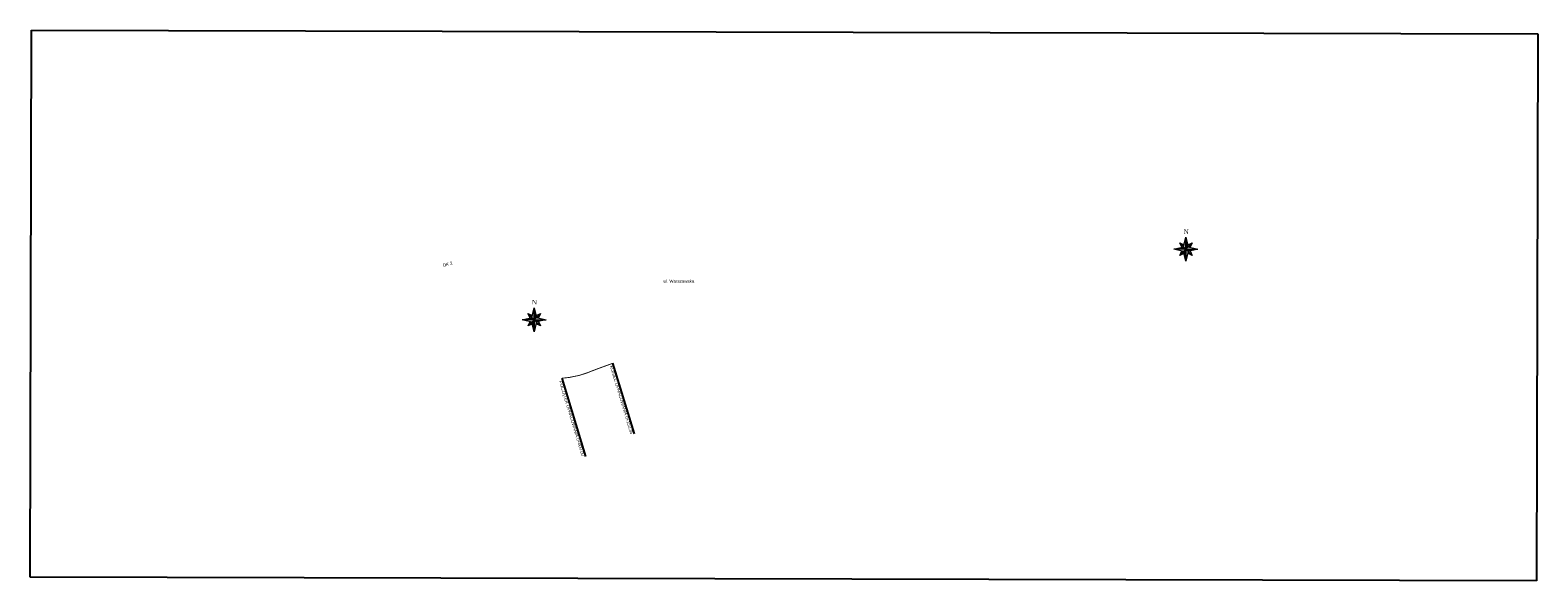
# Model space of a CAD drawing. Header units: metres. Extents: x 3533 to 8677, y 16285 to 18162.
import ezdxf

# ---------------------------------------------------------------- set-up
doc = ezdxf.new("R2010")
doc.units = ezdxf.units.M
doc.layers.add('C-DROGI-SYTUACJA-ETYKIETY', color=7, linetype='Continuous')
doc.layers.add('S-5_opis_pkt_geometrycznych', color=7, linetype='Continuous')
doc.layers.add('Północ', color=7, linetype='Continuous', lineweight=18)
doc.styles.add('Północ', font='times.ttf')
doc.styles.add('StyleArial', font='arial.ttf')
picture_1 = doc.add_image_def('image1.jpg', size_in_pixel=(3427, 1244))

# ---------------------------------------------------------------- blocks, each defined once
blk = doc.blocks.new('Północ')
at = {"layer": 'Północ'}
h = blk.add_hatch(color=255, dxfattribs=at)
h.paths.add_polyline_path([(-15.6, 0), (-3, -3), (0, 0)])
h.paths.add_polyline_path([(-3, -3), (-8.1, -8.1), (-2.4, -5.4)])
h.paths.add_polyline_path([(0, 0), (0, -15.6), (3, -3)])
h.paths.add_polyline_path([(3, -3), (8.1, -8.1), (5.4, -2.4)])
h.paths.add_polyline_path([(3, 3), (0, 0), (15.6, 0)])
h.paths.add_polyline_path([(2.4, 5.4), (3, 3), (8.1, 8.1)])
h.paths.add_polyline_path([(0, 15.6), (-3, 3), (0, 0)])
h.paths.add_polyline_path([(-8.1, 8.1), (-5.4, 2.4), (-3, 3)])
h = blk.add_hatch(color=256, dxfattribs=at)
h.paths.add_polyline_path([(-3, 3), (-15.6, 0), (-4.3, 0, -0.198912)])
h.paths.add_polyline_path([(-3, 3, 0.198912), (-4.3, 0), (0, 0)])
h = blk.add_hatch(color=256, dxfattribs=at)
h.paths.add_polyline_path([(8.1, -8.1), (3, -3), (2.4, -5.4)])
h.paths.add_polyline_path([(-8.1, -8.1), (-3, -3), (-5.4, -2.4)])
h.paths.add_polyline_path([(-3, 3), (-2.4, 5.4), (-8.1, 8.1)])
h.paths.add_polyline_path([(8.1, 8.1), (3, 3), (5.4, 2.4)])
h = blk.add_hatch(color=256, dxfattribs=at)
h.paths.add_polyline_path([(0, -4.3), (-2.4, -5.4), (0, -15.6)])
h.paths.add_polyline_path([(0, -4.3, -0.198912), (-3, -3), (-2.4, -5.4)])
h.paths.add_polyline_path([(0, 0), (-3, -3, 0.198912), (0, -4.3)])
h = blk.add_hatch(color=256, dxfattribs=at)
h.paths.add_polyline_path([(0, 15.6), (0, 4.3, -0.198912), (3, 3)])
h.paths.add_polyline_path([(0, 4.3), (0, 0), (3, 3, 0.198912)])
h.paths.add_polyline_path([(15.6, 0), (4.3, 0, -0.198912), (3, -3)])
h.paths.add_polyline_path([(4.3, 0), (0, 0), (3, -3, 0.198912)])
for p, q in [((-15.6, 0), (-3, 3)), ((0, 0), (-15.6, 0)), ((0, 0), (-8.1, 8.1)), ((-5.4, 2.4), (-8.1, 8.1)), ((-8.1, 8.1), (-2.4, 5.4)), ((0, 0), (-8.1, -8.1)), ((-3, 3), (0, 15.6)), ((0, 0), (0, 15.6)), ((0, 15.6), (3, 3)), ((0, -15.6), (0, 15.6)), ((0, 0), (8.1, 8.1)), ((0, 0), (0, -15.6)), ((0, 0), (8.1, -8.1)), ((0, 0), (15.6, 0)), ((2.4, 5.4), (8.1, 8.1)), ((3, 3), (15.6, 0)), ((15.6, 0), (3, -3)), ((8.1, 8.1), (5.4, 2.4)), ((-3, -3), (-15.6, 0)), ((-8.1, -8.1), (-5.4, -2.4)), ((0, -4.3), (-8.1, -8.1)), ((0, -15.6), (-3, -3)), ((3, -3), (0, -15.6)), ((8.1, -8.1), (2.4, -5.4)), ((5.4, -2.4), (8.1, -8.1))]:
    blk.add_line(p, q, dxfattribs=at)
at = {"layer": 'Północ', "style": 'Północ'}
blk.add_text('N', height=5.88, dxfattribs=at).set_placement((-2.9, 19.8))

msp = doc.modelspace()

# ---------------------------------------------------------------- linework, layer by layer
at = {"color": 1, "linetype": 'Continuous', "lineweight": 40, "ltscale": 3, "const_width": 3, "flags": 128}
msp.add_lwpolyline([(5348.1, 16975.7), (5372.6, 16978.3), (5407.1, 16985.3), (5433.1, 16993.8), (5466.5, 17006.8), (5520.7, 17026.5)], dxfattribs=at)
at = {"layer": 'S-5_opis_pkt_geometrycznych', "color": 7, "linetype": 'Continuous', "lineweight": -3}
for p, q in [((5594.9, 16785.6), (5520.7, 17026.5)), ((5428.6, 16709.1), (5348.1, 16975.7))]:
    msp.add_line(p, q, dxfattribs=at)

# ---------------------------------------------------------------- block references
at = {"layer": 'Północ', "xscale": 2.622128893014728, "yscale": 2.622128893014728, "zscale": 2.622128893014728, "rotation": 0.1225231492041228}
for p in [(7476.6, 17415.8), (5253, 17175.2)]:
    msp.add_blockref('Północ', p, dxfattribs=at)

# ---------------------------------------------------------------- texts
at = {"layer": 'C-DROGI-SYTUACJA-ETYKIETY', "linetype": 'Continuous', "width": 352.743, "attachment_point": 5, "style": 'StyleArial'}
for s, insert, char_height, rotation in [('DK 2', (4957.8, 17364.6), 10.76, 15.0298), ('ul. Warszawska', (5746.7, 17306.6), 10.758, 359.9246), ('KONIEC OPRACOWANIA 0+152.35', (5550.8, 16902.3), 10.758, 286.8211), ('POCZĄTEK OPRACOWANIA 0+000.00', (5379.6, 16838.2), 10.758, 286.8211)]:
    msp.add_mtext(s, dxfattribs=dict(at, insert=insert, char_height=char_height, rotation=rotation))

# ---------------------------------------------------------------- pictures from other files: only their frames are drawn
image = msp.add_image(picture_1, insert=(3533.3, 16296.8), size_in_units=(5139.5, 1865.7), rotation=-0.1351, dxfattribs=dict(brightness=85))
image.dxf.flags = 7

doc.saveas('drawing.dxf')
